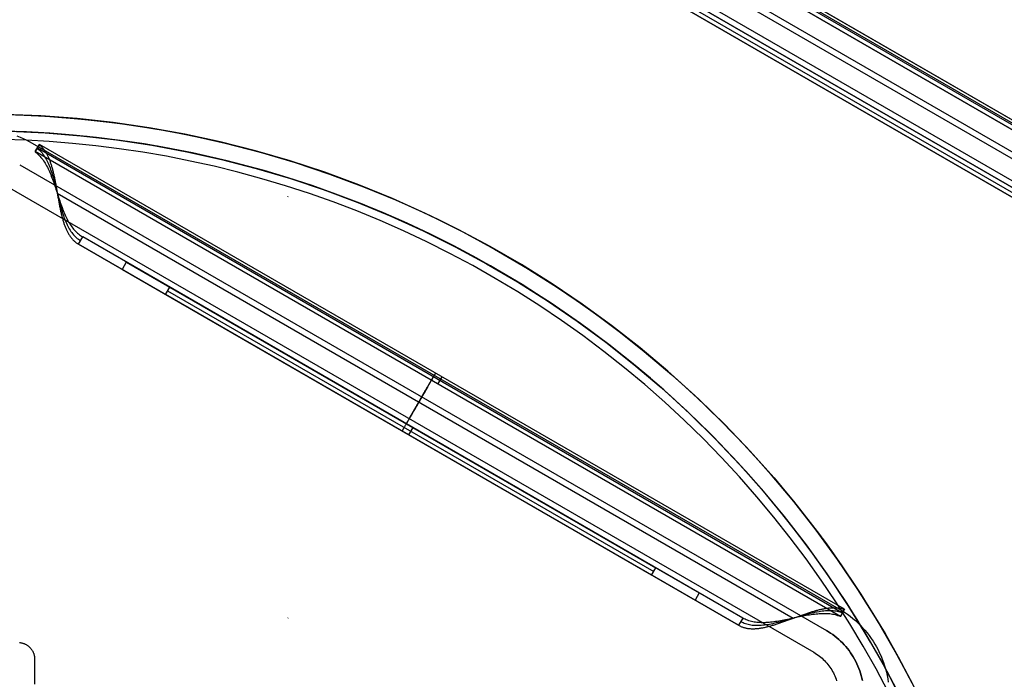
# Model space of a CAD drawing. Header units: millimetres. Extents: x -356 to 356, y -410 to 410.
# Tile 99 of 126: x 2 to 61, y 29 to 68. Entities that reach past the tile are written whole.
import ezdxf

# ---------------------------------------------------------------- set-up
doc = ezdxf.new("R2010")
doc.units = ezdxf.units.MM
doc.header["$MEASUREMENT"] = 0
doc.layers.add('1', color=7, linetype='Continuous')

msp = doc.modelspace()

# ---------------------------------------------------------------- linework, layer by layer
at = {"layer": '1', "color": 252}
for points in [[(3.088, 95.759), (81.538, 50.466)], [(3.095, 95.35), (81.904, 49.85)], [(81.904, 49.85), (3.095, 95.35)], [(3.22, 95.566), (82.029, 50.066)], [(82.154, 50.283), (3.345, 95.783)], [(82.154, 50.283), (3.345, 95.783)], [(4.644, 95.033), (80.855, 51.033)], [(2.338, 94.46), (80.788, 49.167)], [(2.338, 94.46), (80.788, 49.167)], [(4.394, 94.6), (80.605, 50.6)], [(1.588, 93.161), (80.038, 47.868)], [(3.644, 93.301), (79.855, 49.301)], [(3.644, 93.301), (79.855, 49.301)], [(2.769, 91.785), (78.98, 47.785)], [(2.894, 92.002), (79.105, 48.002)], [(79.105, 48.002), (2.894, 92.002)], [(2.894, 92.002), (79.105, 48.002)], [(78.855, 47.569), (2.644, 91.569)], [(78.855, 47.569), (2.644, 91.569)], [(2.644, 91.569), (78.855, 47.569)], [(1.387, 62.485), (2.786, 62.438), (4.196, 62.359), (5.616, 62.247), (7.045, 62.102), (8.481, 61.922), (9.924, 61.707), (11.373, 61.457), (12.826, 61.17), (14.282, 60.846), (15.739, 60.486), (17.197, 60.087), (18.655, 59.651), (20.109, 59.177), (21.56, 58.663), (23.006, 58.112), (24.445, 57.521), (25.875, 56.892), (27.296, 56.224), (28.706, 55.518), (30.103, 54.773), (31.485, 53.99), (32.852, 53.17), (34.201, 52.312), (35.531, 51.418), (36.841, 50.488), (38.129, 49.522), (39.394, 48.522), (40.634, 47.488), (41.848, 46.422), (43.035, 45.323), (44.194, 44.194), (45.323, 43.035), (46.422, 41.848), (47.488, 40.634), (48.522, 39.394), (49.522, 38.129), (50.488, 36.841), (51.418, 35.531), (52.312, 34.201), (53.17, 32.852), (53.99, 31.485), (54.773, 30.103), (55.518, 28.706)], [(55.622, 28.503), (54.601, 30.413), (53.515, 32.286), (52.364, 34.121), (51.151, 35.914), (49.876, 37.665), (48.541, 39.37), (47.148, 41.028), (45.699, 42.637), (44.194, 44.194), (42.637, 45.699), (41.028, 47.148), (39.37, 48.541), (37.665, 49.876), (35.914, 51.151), (34.121, 52.364), (32.286, 53.515), (30.413, 54.601), (28.503, 55.622), (26.559, 56.576), (24.583, 57.462), (22.578, 58.28), (20.545, 59.027), (18.488, 59.703), (16.408, 60.308), (14.309, 60.84), (12.193, 61.299), (10.062, 61.685), (7.919, 61.996), (5.767, 62.233), (3.607, 62.396), (1.444, 62.483)], [(1.736, 62.476), (3.901, 62.378), (6.061, 62.205), (8.214, 61.958), (10.357, 61.636), (12.487, 61.24), (14.603, 60.77), (16.701, 60.227), (18.779, 59.612), (20.834, 58.925), (22.864, 58.168), (24.867, 57.34), (26.84, 56.443), (28.781, 55.479), (30.687, 54.448), (32.556, 53.351), (34.386, 52.191), (36.174, 50.967), (37.92, 49.682), (39.619, 48.338), (41.271, 46.935), (42.874, 45.477), (44.424, 43.963), (45.922, 42.396), (47.364, 40.779), (48.749, 39.112), (50.076, 37.399), (51.342, 35.64), (52.547, 33.839), (53.688, 31.997), (54.765, 30.117), (55.777, 28.2)], [(54.629, 28.247), (53.897, 29.621), (53.126, 30.981), (52.319, 32.326), (51.475, 33.653), (50.595, 34.962), (49.68, 36.251), (48.73, 37.519), (47.746, 38.763), (46.728, 39.984), (45.679, 41.179), (44.598, 42.347), (43.487, 43.487), (42.347, 44.598), (41.179, 45.679), (39.984, 46.728), (38.763, 47.746), (37.519, 48.73), (36.251, 49.68), (34.962, 50.595), (33.653, 51.475), (32.326, 52.319), (30.981, 53.126), (29.621, 53.897), (28.247, 54.629), (26.86, 55.325), (25.461, 55.982), (24.054, 56.601), (22.638, 57.182), (21.215, 57.725), (19.788, 58.23), (18.356, 58.697), (16.922, 59.126), (15.487, 59.518), (14.053, 59.873), (12.62, 60.191), (11.191, 60.473), (9.765, 60.72), (8.345, 60.931), (6.932, 61.108), (5.526, 61.251), (4.129, 61.361), (2.742, 61.439), (1.365, 61.485)], [(1.736, 61.475), (3.866, 61.378), (5.99, 61.208), (8.108, 60.963), (10.216, 60.646), (12.312, 60.255), (14.393, 59.792), (16.456, 59.257), (18.5, 58.651), (20.522, 57.975), (22.519, 57.229), (24.488, 56.414), (26.429, 55.532), (28.338, 54.582), (30.212, 53.567), (32.051, 52.488), (33.851, 51.346), (35.61, 50.142), (37.326, 48.878), (38.998, 47.555), (40.622, 46.174), (42.198, 44.739), (43.723, 43.249), (45.196, 41.708), (46.614, 40.117), (47.977, 38.477), (49.281, 36.791), (50.527, 35.061), (51.712, 33.289), (52.834, 31.477), (53.893, 29.627), (54.888, 27.741)], [(54.941, 27.636), (53.954, 29.516), (52.903, 31.361), (51.789, 33.168), (50.614, 34.936), (49.377, 36.662), (48.083, 38.345), (46.73, 39.981), (45.323, 41.571), (43.861, 43.11), (42.347, 44.598), (40.782, 46.033), (39.169, 47.414), (37.509, 48.737), (35.804, 50.003), (34.057, 51.209), (32.269, 52.354), (30.443, 53.437), (28.58, 54.456), (26.684, 55.41), (24.755, 56.298), (22.797, 57.119), (20.812, 57.871), (18.803, 58.555), (16.77, 59.169), (14.718, 59.713), (12.648, 60.185), (10.563, 60.586), (8.466, 60.915), (6.358, 61.17), (4.243, 61.353), (2.123, 61.463)], [(2.171, 61.202), (2.36, 61.128), (2.547, 61.048), (2.73, 60.962), (2.91, 60.87), (3.088, 60.772)], [(54.185, 28.017), (53.458, 29.38), (52.694, 30.729), (51.894, 32.063), (51.057, 33.38), (50.184, 34.678), (49.276, 35.957), (48.334, 37.214), (47.358, 38.448), (46.349, 39.659), (45.308, 40.844), (44.236, 42.003), (43.134, 43.134), (42.003, 44.236), (40.844, 45.308), (39.659, 46.349), (38.448, 47.358), (37.214, 48.334), (35.957, 49.276), (34.678, 50.184), (33.38, 51.057), (32.063, 51.894), (30.729, 52.694), (29.38, 53.458), (28.017, 54.185), (26.641, 54.875), (25.254, 55.527), (23.858, 56.141), (22.454, 56.717), (21.043, 57.256), (19.627, 57.756), (18.207, 58.22), (16.785, 58.645), (15.362, 59.034), (13.939, 59.386), (12.518, 59.702), (11.1, 59.982), (9.686, 60.226), (8.277, 60.436), (6.875, 60.611), (5.481, 60.753), (4.095, 60.862), (2.719, 60.939), (1.354, 60.985)], [(54.185, 28.017), (53.458, 29.38), (52.694, 30.729), (51.894, 32.063), (51.057, 33.38), (50.184, 34.678), (49.276, 35.957), (48.334, 37.214), (47.358, 38.448), (46.349, 39.659), (45.308, 40.844), (44.236, 42.003), (43.134, 43.134), (42.003, 44.236), (40.844, 45.308), (39.659, 46.349), (38.448, 47.358), (37.214, 48.334), (35.957, 49.276), (34.678, 50.184), (33.38, 51.057), (32.063, 51.894), (30.729, 52.694), (29.38, 53.458), (28.017, 54.185), (26.641, 54.875), (25.254, 55.527), (23.858, 56.141), (22.454, 56.717), (21.043, 57.256), (19.627, 57.756), (18.207, 58.22), (16.785, 58.645), (15.362, 59.034), (13.939, 59.386), (12.518, 59.702), (11.1, 59.982), (9.686, 60.226), (8.277, 60.436), (6.875, 60.611), (5.481, 60.753), (4.095, 60.862), (2.719, 60.939), (1.354, 60.985)], [(3.088, 60.772), (51.238, 32.972)], [(3.517, 60.696), (3.267, 60.263)], [(3.267, 60.263), (3.517, 60.696)], [(51.582, 32.946), (3.517, 60.696)], [(51.582, 32.946), (3.517, 60.696)], [(51.582, 32.946), (3.517, 60.696)], [(51.332, 32.513), (3.267, 60.263)], [(51.332, 32.513), (3.267, 60.263)], [(51.332, 32.513), (3.267, 60.263)], [(3.392, 60.479), (51.457, 32.729)], [(2.338, 59.472), (50.488, 31.673)], [(2.338, 59.472), (50.488, 31.673)], [(1.588, 58.173), (49.738, 30.374)], [(4.583, 57.772), (48.517, 32.406)], [(4.583, 57.772), (48.517, 32.406)], [(5.848, 54.732), (6.098, 55.165)], [(45.252, 31.982), (5.848, 54.732)], [(5.848, 54.732), (45.252, 31.982)], [(45.502, 32.415), (6.098, 55.165)], [(8.696, 53.665), (8.446, 53.232)], [(8.696, 53.665), (42.904, 33.915)], [(8.446, 53.232), (42.654, 33.482)], [(11.044, 51.732), (11.294, 52.165)], [(40.056, 34.982), (11.044, 51.732)], [(11.169, 51.948), (40.181, 35.198)], [(11.294, 52.165), (40.306, 35.415)], [(27.3, 46.388), (27.55, 46.821)], [(25.8, 43.79), (25.55, 43.357)], [(40.056, 34.982), (40.306, 35.415)], [(42.904, 33.915), (42.654, 33.482)], [(51.238, 32.972), (51.411, 32.868), (51.582, 32.758), (51.748, 32.642), (51.91, 32.521), (52.068, 32.394), (52.222, 32.262), (52.371, 32.125), (52.516, 31.983), (52.656, 31.836), (52.79, 31.684), (52.92, 31.528), (53.044, 31.368), (53.162, 31.204), (53.275, 31.035), (53.382, 30.863), (53.484, 30.688), (53.579, 30.509), (53.668, 30.327), (53.751, 30.142), (53.828, 29.954), (53.899, 29.764), (53.962, 29.572), (54.02, 29.378), (54.071, 29.182), (54.115, 28.984), (54.152, 28.785), (54.183, 28.584)], [(51.582, 32.946), (51.332, 32.513)], [(51.332, 32.513), (51.582, 32.946)], [(45.502, 32.415), (45.252, 31.982)], [(50.488, 31.673), (50.618, 31.595), (50.746, 31.512), (50.87, 31.425), (50.992, 31.334), (51.111, 31.239), (51.226, 31.14), (51.338, 31.038), (51.446, 30.931), (51.551, 30.821), (51.652, 30.707), (51.749, 30.59), (51.842, 30.47), (51.931, 30.347), (52.016, 30.22), (52.096, 30.091), (52.172, 29.96), (52.244, 29.826), (52.311, 29.689), (52.373, 29.551), (52.431, 29.41), (52.483, 29.267), (52.531, 29.123), (52.574, 28.977), (52.612, 28.83), (52.646, 28.682)], [(50.488, 31.673), (50.618, 31.595), (50.746, 31.512), (50.87, 31.425), (50.992, 31.334), (51.111, 31.239), (51.226, 31.14), (51.338, 31.038), (51.446, 30.931), (51.551, 30.821), (51.652, 30.707), (51.749, 30.59), (51.842, 30.47), (51.931, 30.347), (52.016, 30.22), (52.096, 30.091), (52.172, 29.96), (52.244, 29.826), (52.311, 29.689), (52.373, 29.551), (52.431, 29.41), (52.483, 29.267), (52.531, 29.123), (52.574, 28.977), (52.612, 28.83), (52.646, 28.682)], [(2.332, 30.954), (2.366, 30.95), (2.399, 30.945), (2.433, 30.939), (2.466, 30.931), (2.499, 30.923), (2.532, 30.913), (2.564, 30.902), (2.596, 30.89), (2.628, 30.877), (2.659, 30.863), (2.69, 30.848), (2.72, 30.831), (2.749, 30.814), (2.778, 30.796), (2.806, 30.777), (2.834, 30.756), (2.861, 30.735), (2.887, 30.713), (2.912, 30.691), (2.937, 30.667), (2.96, 30.642), (2.983, 30.617), (3.005, 30.591), (3.026, 30.564), (3.046, 30.536), (3.066, 30.508), (3.084, 30.479), (3.101, 30.45), (3.117, 30.42), (3.133, 30.389), (3.147, 30.358), (3.16, 30.327), (3.172, 30.295), (3.183, 30.262), (3.192, 30.229), (3.201, 30.196), (3.209, 30.163), (3.215, 30.13), (3.22, 30.096), (3.224, 30.062), (3.227, 30.028), (3.229, 29.994), (3.23, 29.96)], [(49.738, 30.374), (49.825, 30.322), (49.91, 30.267), (49.993, 30.209), (50.074, 30.148), (50.153, 30.085), (50.23, 30.019), (50.305, 29.95), (50.377, 29.879), (50.447, 29.806), (50.514, 29.73), (50.579, 29.652), (50.641, 29.572), (50.7, 29.49), (50.756, 29.406), (50.81, 29.32), (50.861, 29.232), (50.908, 29.142), (50.953, 29.051), (50.994, 28.959), (51.033, 28.865), (51.068, 28.77), (51.1, 28.674)], [(3.23, 29.96), (3.23, 28.46)]]:
    msp.add_lwpolyline(points, dxfattribs=at)
at = {"layer": '1', "color": 252, "extrusion": (0.866025, -0.5, 0)}
for points in [[(54.173, -530), (54.173, -529.948), (54.17, -529.897), (54.165, -529.845), (54.159, -529.794), (54.151, -529.742), (54.141, -529.692), (54.13, -529.641), (54.117, -529.591), (54.102, -529.541), (54.085, -529.492), (54.067, -529.444), (54.047, -529.396), (54.025, -529.349), (54.002, -529.303), (53.977, -529.257), (53.95, -529.213), (53.922, -529.169), (53.893, -529.127), (53.862, -529.085), (53.83, -529.045), (53.796, -529.005), (53.761, -528.967), (53.725, -528.93), (53.687, -528.895), (53.649, -528.86), (53.609, -528.827), (53.568, -528.796), (53.526, -528.766), (53.482, -528.737), (53.438, -528.71), (53.393, -528.684), (53.348, -528.66), (53.301, -528.638), (53.253, -528.617), (53.205, -528.597), (53.157, -528.58), (53.107, -528.564), (53.058, -528.55), (53.007, -528.538), (52.957, -528.527), (52.906, -528.518), (52.854, -528.511), (52.803, -528.506), (52.751, -528.502), (52.699, -528.5), (52.648, -528.5), (52.596, -528.502), (52.544, -528.506), (52.493, -528.511), (52.441, -528.518), (52.39, -528.527), (52.34, -528.538), (52.289, -528.55), (52.24, -528.564), (52.19, -528.58), (52.142, -528.597), (52.093, -528.617), (52.046, -528.638), (51.999, -528.66), (51.954, -528.684), (51.909, -528.71), (51.864, -528.737), (51.821, -528.766), (51.779, -528.796), (51.738, -528.827), (51.698, -528.86), (51.66, -528.895), (51.622, -528.93), (51.586, -528.967), (51.551, -529.005), (51.517, -529.045), (51.485, -529.085), (51.454, -529.127), (51.424, -529.169), (51.397, -529.213), (51.37, -529.257), (51.345, -529.303), (51.322, -529.349), (51.3, -529.396), (51.28, -529.444), (51.262, -529.492), (51.245, -529.541), (51.23, -529.591), (51.217, -529.641), (51.206, -529.692), (51.196, -529.742), (51.188, -529.794), (51.182, -529.845), (51.177, -529.897), (51.174, -529.948), (51.173, -530)], [(51.173, -530), (51.174, -530.052), (51.177, -530.103), (51.182, -530.155), (51.188, -530.206), (51.196, -530.258), (51.206, -530.308), (51.217, -530.359), (51.23, -530.409), (51.245, -530.459), (51.262, -530.508), (51.28, -530.556), (51.3, -530.604), (51.322, -530.651), (51.345, -530.697), (51.37, -530.743), (51.397, -530.787), (51.424, -530.831), (51.454, -530.873), (51.485, -530.915), (51.517, -530.955), (51.551, -530.995), (51.586, -531.033), (51.622, -531.07), (51.66, -531.105), (51.698, -531.14), (51.738, -531.173), (51.779, -531.204), (51.821, -531.234), (51.864, -531.263), (51.909, -531.29), (51.954, -531.316), (51.999, -531.34), (52.046, -531.362), (52.093, -531.383), (52.142, -531.403), (52.19, -531.42), (52.24, -531.436), (52.289, -531.45), (52.34, -531.462), (52.39, -531.473), (52.441, -531.482), (52.493, -531.489), (52.544, -531.494), (52.596, -531.498), (52.648, -531.5), (52.699, -531.5), (52.751, -531.498), (52.803, -531.494), (52.854, -531.489), (52.906, -531.482), (52.957, -531.473), (53.007, -531.462), (53.058, -531.45), (53.107, -531.436), (53.157, -531.42), (53.205, -531.403), (53.253, -531.383), (53.301, -531.362), (53.348, -531.34), (53.393, -531.316), (53.438, -531.29), (53.482, -531.263), (53.526, -531.234), (53.568, -531.204), (53.609, -531.173), (53.649, -531.14), (53.687, -531.105), (53.725, -531.07), (53.761, -531.033), (53.796, -530.995), (53.83, -530.955), (53.862, -530.915), (53.893, -530.873), (53.922, -530.831), (53.95, -530.787), (53.977, -530.743), (54.002, -530.697), (54.025, -530.651), (54.047, -530.604), (54.067, -530.556), (54.085, -530.508), (54.102, -530.459), (54.117, -530.409), (54.13, -530.359), (54.141, -530.308), (54.151, -530.258), (54.159, -530.206), (54.165, -530.155), (54.17, -530.103), (54.173, -530.052), (54.173, -530)], [(51.173, -530), (51.174, -529.948), (51.177, -529.897), (51.182, -529.845), (51.188, -529.794), (51.196, -529.742), (51.206, -529.692), (51.217, -529.641), (51.23, -529.591), (51.245, -529.541), (51.262, -529.492), (51.28, -529.444), (51.3, -529.396), (51.322, -529.349), (51.345, -529.303), (51.37, -529.257), (51.397, -529.213), (51.424, -529.169), (51.454, -529.127), (51.485, -529.085), (51.517, -529.045), (51.551, -529.005), (51.586, -528.967), (51.622, -528.93), (51.66, -528.895), (51.698, -528.86), (51.738, -528.827), (51.779, -528.796), (51.821, -528.766), (51.864, -528.737), (51.909, -528.71), (51.954, -528.684), (51.999, -528.66), (52.046, -528.638), (52.093, -528.617), (52.142, -528.597), (52.19, -528.58), (52.24, -528.564), (52.289, -528.55), (52.34, -528.538), (52.39, -528.527), (52.441, -528.518), (52.493, -528.511), (52.544, -528.506), (52.596, -528.502), (52.648, -528.5), (52.699, -528.5), (52.751, -528.502), (52.803, -528.506), (52.854, -528.511), (52.906, -528.518), (52.957, -528.527), (53.007, -528.538), (53.058, -528.55), (53.107, -528.564), (53.157, -528.58), (53.205, -528.597), (53.253, -528.617), (53.301, -528.638), (53.348, -528.66), (53.393, -528.684), (53.438, -528.71), (53.482, -528.737), (53.526, -528.766), (53.568, -528.796), (53.609, -528.827), (53.649, -528.86), (53.687, -528.895), (53.725, -528.93), (53.761, -528.967), (53.796, -529.005), (53.83, -529.045), (53.862, -529.085), (53.893, -529.127), (53.922, -529.169), (53.95, -529.213), (53.977, -529.257), (54.002, -529.303), (54.025, -529.349), (54.047, -529.396), (54.067, -529.444), (54.085, -529.492), (54.102, -529.541), (54.117, -529.591), (54.13, -529.641), (54.141, -529.692), (54.151, -529.742), (54.159, -529.794), (54.165, -529.845), (54.17, -529.897), (54.173, -529.948), (54.173, -530)], [(54.304, -529.5), (54.312, -529.569), (54.318, -529.638), (54.322, -529.707), (54.323, -529.777)], [(53.823, -529.777), (53.822, -529.725), (53.819, -529.673), (53.815, -529.621), (53.809, -529.569)], [(54.173, -530), (54.173, -529.948), (54.17, -529.896), (54.165, -529.844), (54.159, -529.792), (54.151, -529.741), (54.141, -529.69), (54.129, -529.639), (54.116, -529.589), (54.101, -529.539), (54.084, -529.49), (54.065, -529.441), (54.045, -529.393), (54.023, -529.346), (54, -529.299), (53.975, -529.254), (53.948, -529.209), (53.92, -529.165), (53.89, -529.123), (53.859, -529.081), (53.826, -529.04), (53.792, -529.001), (53.757, -528.963), (53.72, -528.926), (53.682, -528.89), (53.643, -528.856), (53.603, -528.823), (53.561, -528.791), (53.519, -528.761), (53.475, -528.732), (53.431, -528.705), (53.386, -528.68), (53.339, -528.656), (53.292, -528.634), (53.244, -528.613), (53.196, -528.594), (53.147, -528.577), (53.097, -528.561), (53.047, -528.547), (52.996, -528.535), (52.945, -528.525), (52.894, -528.516), (52.842, -528.51), (52.791, -528.505), (52.739, -528.501), (52.686, -528.5), (52.634, -528.501), (52.582, -528.503), (52.531, -528.507), (52.479, -528.513), (52.427, -528.52), (52.376, -528.53), (52.325, -528.541), (52.275, -528.554), (52.225, -528.569), (52.175, -528.585), (52.127, -528.603), (52.078, -528.623), (52.031, -528.645), (51.984, -528.668), (51.939, -528.692), (51.894, -528.719), (51.85, -528.747), (51.807, -528.776), (51.765, -528.807), (51.724, -528.839), (51.684, -528.873), (51.646, -528.908), (51.608, -528.944), (51.572, -528.982), (51.538, -529.02), (51.504, -529.06), (51.472, -529.102), (51.442, -529.144), (51.413, -529.187), (51.385, -529.231), (51.36, -529.276), (51.335, -529.322), (51.312, -529.369), (51.291, -529.417), (51.272, -529.465), (51.254, -529.514), (51.238, -529.564), (51.224, -529.614), (51.212, -529.664), (51.201, -529.715), (51.192, -529.767), (51.185, -529.818), (51.179, -529.87), (51.176, -529.922), (51.174, -529.974), (51.174, -530.026), (51.176, -530.078), (51.179, -530.13), (51.185, -530.182), (51.192, -530.233), (51.201, -530.285), (51.212, -530.336), (51.224, -530.386), (51.238, -530.436), (51.254, -530.486), (51.272, -530.535), (51.291, -530.583), (51.312, -530.631), (51.335, -530.678), (51.36, -530.724), (51.385, -530.769), (51.413, -530.813), (51.442, -530.856), (51.472, -530.898), (51.504, -530.94), (51.538, -530.98), (51.572, -531.018), (51.608, -531.056), (51.646, -531.092), (51.684, -531.127), (51.724, -531.161), (51.765, -531.193), (51.807, -531.224), (51.85, -531.253), (51.894, -531.281), (51.939, -531.308), (51.984, -531.332), (52.031, -531.355), (52.078, -531.377), (52.127, -531.397), (52.175, -531.415), (52.225, -531.431), (52.275, -531.446), (52.325, -531.459), (52.376, -531.47), (52.427, -531.48), (52.479, -531.487), (52.531, -531.493), (52.582, -531.497), (52.634, -531.499), (52.686, -531.5), (52.739, -531.499), (52.791, -531.495), (52.842, -531.49), (52.894, -531.484), (52.945, -531.475), (52.996, -531.465), (53.047, -531.453), (53.097, -531.439), (53.147, -531.423), (53.196, -531.406), (53.244, -531.387), (53.292, -531.366), (53.339, -531.344), (53.386, -531.32), (53.431, -531.295), (53.475, -531.268), (53.519, -531.239), (53.561, -531.209), (53.603, -531.177), (53.643, -531.144), (53.682, -531.11), (53.72, -531.074), (53.757, -531.037), (53.792, -530.999), (53.826, -530.96), (53.859, -530.919), (53.89, -530.877), (53.92, -530.835), (53.948, -530.791), (53.975, -530.746), (54, -530.701), (54.023, -530.654), (54.045, -530.607), (54.065, -530.559), (54.084, -530.51), (54.101, -530.461), (54.116, -530.411), (54.129, -530.361), (54.141, -530.31), (54.151, -530.259), (54.159, -530.208), (54.165, -530.156), (54.17, -530.104), (54.173, -530.052), (54.173, -530)], [(54.323, -529.777), (54.322, -529.708), (54.318, -529.639), (54.312, -529.57), (54.304, -529.501), (54.293, -529.433), (54.28, -529.365), (54.265, -529.298), (54.247, -529.231), (54.227, -529.165), (54.205, -529.1), (54.18, -529.035), (54.154, -528.972), (54.125, -528.909), (54.094, -528.847), (54.061, -528.787), (54.026, -528.727), (53.988, -528.669), (53.949, -528.612), (53.908, -528.557), (53.865, -528.503), (53.82, -528.45), (53.773, -528.4), (53.725, -528.35), (53.675, -528.303), (53.623, -528.257), (53.57, -528.213), (53.515, -528.171), (53.459, -528.131), (53.402, -528.092), (53.343, -528.056), (53.283, -528.022), (53.222, -527.99), (53.16, -527.96), (53.096, -527.932), (53.032, -527.907), (52.967, -527.883), (52.901, -527.862), (52.835, -527.843), (52.768, -527.827), (52.7, -527.813), (52.632, -527.801), (52.564, -527.791), (52.495, -527.784), (52.427, -527.779), (52.358, -527.777), (52.288, -527.777), (52.219, -527.779), (52.151, -527.784), (52.082, -527.791), (52.014, -527.801), (51.946, -527.813), (51.878, -527.827), (51.811, -527.843), (51.744, -527.862), (51.679, -527.883), (51.614, -527.907), (51.55, -527.932), (51.486, -527.96), (51.424, -527.99), (51.363, -528.022), (51.303, -528.056), (51.244, -528.092), (51.187, -528.131), (51.131, -528.171), (51.076, -528.213), (51.023, -528.257), (50.971, -528.303), (50.921, -528.35), (50.873, -528.4), (50.826, -528.45), (50.781, -528.503), (50.738, -528.557), (50.697, -528.612), (50.658, -528.669), (50.62, -528.727), (50.585, -528.787), (50.552, -528.847), (50.521, -528.909), (50.492, -528.972), (50.465, -529.035), (50.441, -529.1), (50.419, -529.165), (50.399, -529.231), (50.381, -529.298), (50.366, -529.365), (50.353, -529.433), (50.342, -529.501), (50.334, -529.57), (50.328, -529.639), (50.324, -529.708), (50.323, -529.777)], [(53.823, -529.777), (53.822, -529.725), (53.819, -529.673), (53.815, -529.622), (53.809, -529.57), (53.801, -529.519), (53.791, -529.468), (53.779, -529.418), (53.766, -529.368), (53.751, -529.318), (53.734, -529.269), (53.716, -529.221), (53.696, -529.173), (53.674, -529.126), (53.651, -529.08), (53.626, -529.034), (53.6, -528.99), (53.572, -528.946), (53.543, -528.903), (53.512, -528.862), (53.479, -528.821), (53.446, -528.782), (53.411, -528.744), (53.374, -528.707), (53.337, -528.671), (53.298, -528.637), (53.258, -528.604), (53.217, -528.572), (53.175, -528.542), (53.132, -528.513), (53.088, -528.486), (53.043, -528.461), (52.997, -528.437), (52.95, -528.414), (52.903, -528.393), (52.855, -528.374), (52.806, -528.357), (52.757, -528.341), (52.707, -528.327), (52.657, -528.314), (52.606, -528.304), (52.555, -528.295), (52.504, -528.288), (52.452, -528.282), (52.401, -528.279), (52.349, -528.277), (52.297, -528.277), (52.245, -528.279), (52.194, -528.282), (52.142, -528.288), (52.091, -528.295), (52.04, -528.304), (51.989, -528.314), (51.939, -528.327), (51.889, -528.341), (51.84, -528.357), (51.791, -528.374), (51.743, -528.393), (51.696, -528.414), (51.649, -528.437), (51.603, -528.461), (51.558, -528.486), (51.514, -528.513), (51.471, -528.542), (51.429, -528.572), (51.388, -528.604), (51.348, -528.637), (51.309, -528.671), (51.272, -528.707), (51.235, -528.744), (51.2, -528.782), (51.167, -528.821), (51.134, -528.862), (51.103, -528.903), (51.074, -528.946), (51.046, -528.99), (51.02, -529.034), (50.995, -529.08), (50.972, -529.126), (50.95, -529.173), (50.93, -529.221), (50.911, -529.269), (50.895, -529.318), (50.88, -529.368), (50.867, -529.418), (50.855, -529.468), (50.845, -529.519), (50.837, -529.57), (50.831, -529.622), (50.827, -529.673), (50.824, -529.725), (50.823, -529.777)], [(54.173, -530), (54.173, -529.948), (54.17, -529.897), (54.165, -529.845), (54.159, -529.794), (54.151, -529.742), (54.141, -529.692), (54.13, -529.641), (54.117, -529.591), (54.102, -529.541), (54.085, -529.492), (54.067, -529.444), (54.047, -529.396), (54.025, -529.349), (54.002, -529.303), (53.977, -529.257), (53.95, -529.213), (53.922, -529.169), (53.893, -529.127), (53.862, -529.085), (53.83, -529.045), (53.796, -529.005), (53.761, -528.967), (53.725, -528.93), (53.687, -528.895), (53.649, -528.86), (53.609, -528.827), (53.568, -528.796), (53.526, -528.766), (53.482, -528.737), (53.438, -528.71), (53.393, -528.684), (53.348, -528.66), (53.301, -528.638), (53.253, -528.617), (53.205, -528.597), (53.157, -528.58), (53.107, -528.564), (53.058, -528.55), (53.007, -528.538), (52.957, -528.527), (52.906, -528.518), (52.854, -528.511), (52.803, -528.506), (52.751, -528.502), (52.699, -528.5), (52.648, -528.5), (52.596, -528.502), (52.544, -528.506), (52.493, -528.511), (52.441, -528.518), (52.39, -528.527), (52.34, -528.538), (52.289, -528.55), (52.24, -528.564), (52.19, -528.58), (52.142, -528.597), (52.093, -528.617), (52.046, -528.638), (51.999, -528.66), (51.954, -528.684), (51.909, -528.71), (51.864, -528.737), (51.821, -528.766), (51.779, -528.796), (51.738, -528.827), (51.698, -528.86), (51.66, -528.895), (51.622, -528.93), (51.586, -528.967), (51.551, -529.005), (51.517, -529.045), (51.485, -529.085), (51.454, -529.127), (51.424, -529.169), (51.397, -529.213), (51.37, -529.257), (51.345, -529.303), (51.322, -529.349), (51.3, -529.396), (51.28, -529.444), (51.262, -529.492), (51.245, -529.541), (51.23, -529.591), (51.217, -529.641), (51.206, -529.692), (51.196, -529.742), (51.188, -529.794), (51.182, -529.845), (51.177, -529.897), (51.174, -529.948), (51.173, -530)], [(51.173, -530), (51.174, -530.052), (51.177, -530.103), (51.182, -530.155), (51.188, -530.206), (51.196, -530.258), (51.206, -530.308), (51.217, -530.359), (51.23, -530.409), (51.245, -530.459), (51.262, -530.508), (51.28, -530.556), (51.3, -530.604), (51.322, -530.651), (51.345, -530.697), (51.37, -530.743), (51.397, -530.787), (51.424, -530.831), (51.454, -530.873), (51.485, -530.915), (51.517, -530.955), (51.551, -530.995), (51.586, -531.033), (51.622, -531.07), (51.66, -531.105), (51.698, -531.14), (51.738, -531.173), (51.779, -531.204), (51.821, -531.234), (51.864, -531.263), (51.909, -531.29), (51.954, -531.316), (51.999, -531.34), (52.046, -531.362), (52.093, -531.383), (52.142, -531.403), (52.19, -531.42), (52.24, -531.436), (52.289, -531.45), (52.34, -531.462), (52.39, -531.473), (52.441, -531.482), (52.493, -531.489), (52.544, -531.494), (52.596, -531.498), (52.648, -531.5), (52.699, -531.5), (52.751, -531.498), (52.803, -531.494), (52.854, -531.489), (52.906, -531.482), (52.957, -531.473), (53.007, -531.462), (53.058, -531.45), (53.107, -531.436), (53.157, -531.42), (53.205, -531.403), (53.253, -531.383), (53.301, -531.362), (53.348, -531.34), (53.393, -531.316), (53.438, -531.29), (53.482, -531.263), (53.526, -531.234), (53.568, -531.204), (53.609, -531.173), (53.649, -531.14), (53.687, -531.105), (53.725, -531.07), (53.761, -531.033), (53.796, -530.995), (53.83, -530.955), (53.862, -530.915), (53.893, -530.873), (53.922, -530.831), (53.95, -530.787), (53.977, -530.743), (54.002, -530.697), (54.025, -530.651), (54.047, -530.604), (54.067, -530.556), (54.085, -530.508), (54.102, -530.459), (54.117, -530.409), (54.13, -530.359), (54.141, -530.308), (54.151, -530.258), (54.159, -530.206), (54.165, -530.155), (54.17, -530.103), (54.173, -530.052), (54.173, -530)], [(54.304, -529.5), (54.312, -529.569), (54.318, -529.638), (54.322, -529.707), (54.323, -529.777)], [(53.823, -529.777), (53.822, -529.725), (53.819, -529.673), (53.815, -529.621), (53.809, -529.569)]]:
    msp.add_lwpolyline(points, dxfattribs=at)
at = {"layer": '1', "color": 252, "extrusion": (-0.069073, -0.119638, 0.990412)}
for points in [[(-27.302, -19.865), (-27.302, -19.365)], [(28.198, -19.365), (28.198, -19.865)]]:
    msp.add_lwpolyline(points, dxfattribs=at)
at = {"layer": '1', "color": 252, "extrusion": (1, 0, 0)}
for points in [[(60.696, -529.777), (60.696, -603.277)], [(60.263, -603.277), (60.263, -529.777)], [(60.473, -603.277), (60.473, -529.534)], [(46.821, -603.277), (46.821, -529.777)], [(46.388, -603.277), (46.388, -529.777)], [(43.79, -535.777), (43.79, -529.777)], [(43.357, -535.777), (43.357, -529.777)], [(32.946, -529.777), (32.946, -603.277)], [(32.513, -603.277), (32.513, -529.777)], [(32.723, -603.277), (32.723, -529.534)]]:
    msp.add_lwpolyline(points, dxfattribs=at)
at = {"layer": '1', "color": 252, "extrusion": (0.900237, -0.36474, -0.23778)}
for points in [[(57.233, -518.133), (56.801, -518.386)], [(49.735, -505.357), (49.304, -505.61)]]:
    msp.add_lwpolyline(points, dxfattribs=at)
at = {"layer": '1', "color": 252, "extrusion": (0.949104, -0.181035, -0.257735)}
for points in [[(59.17, -512.177), (58.873, -512.579)], [(41.739, -499.277), (41.442, -499.678)]]:
    msp.add_lwpolyline(points, dxfattribs=at)
at = {"layer": '1', "color": 252, "extrusion": (0.988585, -0.03977, -0.145318)}
for points in [[(58.68, -521.963), (58.546, -522.445)], [(34.627, -515.305), (34.494, -515.786)]]:
    msp.add_lwpolyline(points, dxfattribs=at)
at = {"layer": '1', "color": 252, "extrusion": (0.999401, -0.002077, 0.034557)}
for points in [[(57.603, -527.621), (57.633, -528.121)], [(32.444, -529.135), (32.474, -529.634)]]:
    msp.add_lwpolyline(points, dxfattribs=at)
at = {"layer": '1', "color": 252, "extrusion": (0.976596, -0.082044, 0.198817)}
for points in [[(56.859, -517.438), (57.053, -517.898)], [(35.891, -526.298), (36.085, -526.758)]]:
    msp.add_lwpolyline(points, dxfattribs=at)
at = {"layer": '1', "color": 252, "extrusion": (0.930777, -0.248714, 0.267948)}
for points in [[(55.23, -506.532), (55.583, -506.886)], [(42.775, -518.953), (43.128, -519.307)]]:
    msp.add_lwpolyline(points, dxfattribs=at)
at = {"layer": '1', "color": 252, "extrusion": (0.183311, 0.317504, 0.93037)}
for points in [[(22.927, -240.907), (22.927, -241.407)], [(-23.823, -240.907), (-23.823, -241.407)]]:
    msp.add_lwpolyline(points, dxfattribs=at)
at = {"layer": '1', "color": 252, "extrusion": (0.231455, 0.935414, -0.267261)}
for points in [[(7.47, -495.931), (1.705, -502.157)], [(7.4, -495.866), (1.636, -502.093)], [(7.331, -495.802), (1.567, -502.029)]]:
    msp.add_lwpolyline(points, dxfattribs=at)
at = {"layer": '1', "color": 252, "extrusion": (0.231455, 0.935414, 0.267261)}
for points in [[(-30.619, -528.063), (-36.384, -521.836)], [(-36.245, -521.708), (-30.481, -527.934)], [(-30.55, -527.998), (-36.315, -521.772)]]:
    msp.add_lwpolyline(points, dxfattribs=at)
at = {"layer": '1', "color": 80}
msp.add_lwpolyline([(52.646, 28.682), (52.612, 28.83), (52.574, 28.977), (52.531, 29.123), (52.483, 29.267), (52.431, 29.41), (52.373, 29.551), (52.311, 29.689), (52.244, 29.826), (52.172, 29.96), (52.096, 30.091), (52.016, 30.22), (51.931, 30.347), (51.842, 30.47), (51.749, 30.59), (51.652, 30.707), (51.551, 30.821), (51.446, 30.931), (51.338, 31.038), (51.226, 31.14), (51.111, 31.239), (50.992, 31.334), (50.87, 31.425), (50.746, 31.512), (50.618, 31.595), (50.488, 31.673)], dxfattribs=at)
at = {"layer": '1', "color": 252, "extrusion": (0, 1, 0)}
for points in [[(0.02, -53.727), (-0.092, -53.725), (-0.205, -53.719), (-0.317, -53.709), (-0.429, -53.696), (-0.54, -53.678), (-0.65, -53.657), (-0.76, -53.632), (-0.869, -53.603), (-0.977, -53.57), (-1.083, -53.534), (-1.188, -53.494), (-1.292, -53.45), (-1.394, -53.403), (-1.495, -53.352), (-1.594, -53.298), (-1.69, -53.24), (-1.785, -53.179), (-1.878, -53.115), (-1.968, -53.048), (-2.056, -52.977), (-2.141, -52.904), (-2.224, -52.827), (-2.304, -52.748), (-2.381, -52.666), (-2.456, -52.582), (-2.527, -52.495), (-2.596, -52.405), (-2.661, -52.314), (-2.723, -52.22), (-2.781, -52.124), (-2.837, -52.025), (-2.889, -51.926), (-2.937, -51.824), (-2.982, -51.721), (-3.023, -51.616), (-3.061, -51.51), (-3.095, -51.402), (-3.125, -51.294), (-3.152, -51.184), (-3.174, -51.074), (-3.193, -50.963), (-3.208, -50.851), (-3.219, -50.739), (-3.226, -50.627), (-3.229, -50.514), (-3.229, -50.402), (-3.224, -50.289), (-3.216, -50.177), (-3.203, -50.065), (-3.187, -49.954), (-3.167, -49.843), (-3.143, -49.733), (-3.116, -49.624), (-3.084, -49.516), (-3.049, -49.409), (-3.01, -49.303), (-2.968, -49.199), (-2.921, -49.096), (-2.872, -48.995), (-2.819, -48.895), (-2.762, -48.798), (-2.702, -48.703), (-2.639, -48.609), (-2.573, -48.518), (-2.504, -48.43), (-2.431, -48.343), (-2.356, -48.26), (-2.278, -48.179), (-2.197, -48.101), (-2.113, -48.025), (-2.027, -47.953), (-1.938, -47.883), (-1.847, -47.817), (-1.754, -47.754), (-1.658, -47.694), (-1.561, -47.638), (-1.462, -47.585), (-1.361, -47.535), (-1.258, -47.489), (-1.154, -47.446), (-1.048, -47.407), (-0.941, -47.372), (-0.833, -47.341), (-0.724, -47.313), (-0.614, -47.289), (-0.503, -47.269), (-0.391, -47.253), (-0.279, -47.241), (-0.167, -47.232), (-0.055, -47.228), (0.058, -47.227), (0.171, -47.23), (0.283, -47.237), (0.395, -47.249), (0.507, -47.263), (0.618, -47.282), (0.728, -47.305), (0.837, -47.331), (0.946, -47.361), (1.053, -47.395), (1.159, -47.433), (1.264, -47.474), (1.367, -47.519), (1.469, -47.568), (1.569, -47.62), (1.667, -47.675), (1.763, -47.734), (1.857, -47.796), (1.949, -47.861), (2.038, -47.929), (2.125, -48.001), (2.21, -48.075), (2.292, -48.152), (2.371, -48.232), (2.447, -48.315), (2.521, -48.401), (2.591, -48.488), (2.659, -48.579), (2.723, -48.671), (2.784, -48.766), (2.841, -48.863), (2.896, -48.961), (2.946, -49.062), (2.994, -49.164), (3.037, -49.268), (3.077, -49.373), (3.114, -49.48), (3.146, -49.587), (3.175, -49.696), (3.201, -49.806), (3.222, -49.917), (3.239, -50.028), (3.253, -50.14), (3.263, -50.252), (3.269, -50.364), (3.27, -50.477)], [(0.02, -53.727), (-0.092, -53.725), (-0.205, -53.719), (-0.317, -53.709), (-0.429, -53.696), (-0.541, -53.678), (-0.652, -53.657), (-0.761, -53.631), (-0.871, -53.602), (-0.978, -53.57), (-1.085, -53.533), (-1.191, -53.493), (-1.295, -53.449), (-1.397, -53.402), (-1.498, -53.351), (-1.596, -53.296), (-1.693, -53.238), (-1.788, -53.177), (-1.881, -53.113), (-1.971, -53.045), (-2.059, -52.975), (-2.144, -52.901), (-2.227, -52.824), (-2.307, -52.745), (-2.385, -52.663), (-2.459, -52.578), (-2.53, -52.491), (-2.599, -52.401), (-2.664, -52.309), (-2.726, -52.215), (-2.785, -52.118), (-2.84, -52.02), (-2.892, -51.92), (-2.94, -51.818), (-2.985, -51.714), (-3.026, -51.609), (-3.063, -51.503), (-3.097, -51.395), (-3.127, -51.286), (-3.153, -51.176), (-3.176, -51.066), (-3.194, -50.955), (-3.209, -50.843), (-3.22, -50.73), (-3.226, -50.618), (-3.229, -50.505), (-3.228, -50.392), (-3.224, -50.28), (-3.215, -50.167), (-3.202, -50.055), (-3.185, -49.943), (-3.165, -49.832), (-3.141, -49.722), (-3.113, -49.613), (-3.081, -49.505), (-3.045, -49.398), (-3.006, -49.292), (-2.963, -49.188), (-2.916, -49.085), (-2.866, -48.984), (-2.813, -48.885), (-2.756, -48.787), (-2.695, -48.692), (-2.632, -48.599), (-2.565, -48.508), (-2.495, -48.419), (-2.422, -48.333), (-2.346, -48.25), (-2.268, -48.169), (-2.186, -48.091), (-2.102, -48.016), (-2.015, -47.943), (-1.926, -47.874), (-1.835, -47.808), (-1.741, -47.746), (-1.645, -47.686), (-1.547, -47.63), (-1.447, -47.577), (-1.346, -47.528), (-1.243, -47.482), (-1.138, -47.44), (-1.032, -47.402), (-0.925, -47.367), (-0.816, -47.336), (-0.707, -47.309), (-0.596, -47.286), (-0.485, -47.266), (-0.373, -47.251), (-0.261, -47.239), (-0.149, -47.231), (-0.036, -47.227), (0.077, -47.227), (0.19, -47.231), (0.302, -47.239), (0.414, -47.251), (0.526, -47.266), (0.637, -47.286), (0.748, -47.309), (0.857, -47.336), (0.966, -47.367), (1.073, -47.402), (1.179, -47.44), (1.284, -47.482), (1.387, -47.528), (1.488, -47.577), (1.588, -47.63), (1.686, -47.686), (1.782, -47.746), (1.876, -47.808), (1.967, -47.874), (2.056, -47.943), (2.143, -48.016), (2.227, -48.091), (2.309, -48.169), (2.387, -48.25), (2.463, -48.333), (2.536, -48.419), (2.606, -48.508), (2.673, -48.599), (2.736, -48.692), (2.797, -48.787), (2.854, -48.885), (2.907, -48.984), (2.957, -49.085), (3.004, -49.188), (3.047, -49.292), (3.086, -49.398), (3.122, -49.505), (3.154, -49.613), (3.182, -49.722), (3.206, -49.832), (3.226, -49.943), (3.243, -50.055), (3.256, -50.167), (3.265, -50.28), (3.269, -50.392), (3.27, -50.505), (3.267, -50.618), (3.261, -50.73), (3.25, -50.843), (3.235, -50.955), (3.217, -51.066), (3.194, -51.176), (3.168, -51.286), (3.138, -51.395), (3.104, -51.503), (3.067, -51.609), (3.026, -51.714), (2.981, -51.818), (2.933, -51.92), (2.881, -52.02), (2.826, -52.118), (2.767, -52.215), (2.705, -52.309), (2.64, -52.401), (2.571, -52.491), (2.5, -52.578), (2.426, -52.663), (2.348, -52.745), (2.268, -52.824), (2.185, -52.901), (2.1, -52.975), (2.012, -53.045), (1.922, -53.113), (1.829, -53.177), (1.734, -53.238), (1.637, -53.296), (1.539, -53.351), (1.438, -53.402), (1.336, -53.449), (1.232, -53.493), (1.126, -53.533), (1.019, -53.57), (0.911, -53.602), (0.802, -53.631), (0.693, -53.657), (0.582, -53.678), (0.47, -53.696), (0.358, -53.709), (0.246, -53.719), (0.133, -53.725), (0.02, -53.727)]]:
    msp.add_lwpolyline(points, dxfattribs=at)
at = {"layer": '1', "color": 252}
for points in [[(3.508, 60.679, -529.5), (3.538, 60.654, -529.454), (3.568, 60.627, -529.408), (3.597, 60.6, -529.362), (3.626, 60.571, -529.316), (3.654, 60.542, -529.271), (3.681, 60.511, -529.225), (3.708, 60.48, -529.181), (3.735, 60.448, -529.136), (3.761, 60.415, -529.092), (3.786, 60.381, -529.048), (3.811, 60.346, -529.005), (3.836, 60.31, -528.962), (3.86, 60.273, -528.919), (3.883, 60.236, -528.877), (3.906, 60.198, -528.835), (3.929, 60.158, -528.794), (3.951, 60.119, -528.754), (3.972, 60.078, -528.714), (3.994, 60.036, -528.674), (4.014, 59.994, -528.635), (4.035, 59.951, -528.597), (4.054, 59.907, -528.559), (4.074, 59.863, -528.522), (4.093, 59.817, -528.486), (4.111, 59.771, -528.451), (4.129, 59.725, -528.416), (4.147, 59.677, -528.382), (4.164, 59.629, -528.348), (4.181, 59.58, -528.316), (4.198, 59.531, -528.284), (4.214, 59.481, -528.253), (4.23, 59.43, -528.223), (4.245, 59.379, -528.194), (4.26, 59.327, -528.166), (4.275, 59.274, -528.139), (4.29, 59.221, -528.112), (4.304, 59.167, -528.087), (4.318, 59.113, -528.063), (4.331, 59.058, -528.039), (4.344, 59.003, -528.016), (4.357, 58.948, -527.995), (4.37, 58.892, -527.974), (4.383, 58.835, -527.954), (4.395, 58.779, -527.936), (4.407, 58.721, -527.918), (4.419, 58.664, -527.901), (4.431, 58.606, -527.886), (4.442, 58.548, -527.871), (4.454, 58.49, -527.858), (4.465, 58.431, -527.845), (4.476, 58.372, -527.833), (4.487, 58.313, -527.823), (4.498, 58.253, -527.813), (4.509, 58.194, -527.805), (4.519, 58.134, -527.798), (4.53, 58.075, -527.792), (4.54, 58.015, -527.786), (4.551, 57.955, -527.782), (4.561, 57.895, -527.779), (4.572, 57.835, -527.778), (4.582, 57.774, -527.777), (4.592, 57.714, -527.777), (4.603, 57.654, -527.779), (4.613, 57.594, -527.781), (4.624, 57.534, -527.785), (4.634, 57.474, -527.79), (4.645, 57.414, -527.796), (4.655, 57.355, -527.803), (4.666, 57.295, -527.812), (4.677, 57.236, -527.821), (4.688, 57.177, -527.832), (4.699, 57.118, -527.843), (4.71, 57.059, -527.856), (4.722, 57.001, -527.869), (4.733, 56.943, -527.884), (4.745, 56.885, -527.9), (4.757, 56.827, -527.916), (4.769, 56.77, -527.934), (4.781, 56.713, -527.953), (4.794, 56.657, -527.973), (4.807, 56.601, -527.993), (4.82, 56.545, -528.015), (4.833, 56.49, -528.037), (4.847, 56.436, -528.061), (4.86, 56.381, -528.085), (4.874, 56.328, -528.111), (4.889, 56.274, -528.137), (4.904, 56.222, -528.164), (4.919, 56.17, -528.192), (4.934, 56.118, -528.221), (4.95, 56.067, -528.251), (4.966, 56.017, -528.282), (4.982, 55.967, -528.313), (4.999, 55.918, -528.345), (5.016, 55.87, -528.378), (5.034, 55.822, -528.412), (5.052, 55.776, -528.447), (5.07, 55.729, -528.482), (5.089, 55.684, -528.519), (5.109, 55.639, -528.555), (5.128, 55.596, -528.593), (5.149, 55.553, -528.631), (5.169, 55.51, -528.67), (5.19, 55.469, -528.709), (5.212, 55.428, -528.749), (5.234, 55.388, -528.79), (5.257, 55.349, -528.831), (5.28, 55.311, -528.873), (5.303, 55.273, -528.915), (5.327, 55.237, -528.958), (5.352, 55.201, -529.001), (5.377, 55.166, -529.044), (5.402, 55.132, -529.088), (5.428, 55.099, -529.132), (5.455, 55.067, -529.177), (5.482, 55.036, -529.221), (5.509, 55.005, -529.267), (5.537, 54.976, -529.312), (5.566, 54.947, -529.358), (5.595, 54.919, -529.404), (5.625, 54.893, -529.45), (5.655, 54.867, -529.496), (5.686, 54.842, -529.543), (5.717, 54.818, -529.589), (5.749, 54.795, -529.636), (5.781, 54.773, -529.683), (5.814, 54.752, -529.73), (5.848, 54.732, -529.777)], [(3.26, 60.251, -529.569), (3.322, 60.202, -529.5), (3.383, 60.15, -529.431), (3.441, 60.095, -529.363), (3.498, 60.038, -529.296), (3.554, 59.978, -529.23), (3.608, 59.916, -529.165), (3.661, 59.85, -529.101), (3.712, 59.783, -529.039), (3.761, 59.712, -528.979), (3.81, 59.64, -528.92), (3.857, 59.565, -528.863), (3.902, 59.487, -528.808), (3.946, 59.408, -528.756), (3.99, 59.326, -528.705), (4.032, 59.243, -528.657), (4.072, 59.157, -528.612), (4.112, 59.07, -528.569), (4.151, 58.981, -528.528), (4.189, 58.89, -528.491), (4.226, 58.798, -528.456), (4.262, 58.705, -528.424), (4.298, 58.61, -528.395), (4.333, 58.515, -528.369), (4.367, 58.418, -528.346), (4.401, 58.32, -528.327), (4.435, 58.222, -528.31), (4.468, 58.123, -528.297), (4.5, 58.024, -528.287), (4.533, 57.924, -528.281), (4.566, 57.824, -528.277), (4.598, 57.724, -528.277), (4.631, 57.624, -528.28), (4.663, 57.524, -528.287), (4.696, 57.425, -528.297), (4.729, 57.326, -528.31), (4.763, 57.228, -528.326), (4.796, 57.13, -528.345), (4.831, 57.033, -528.368), (4.866, 56.937, -528.394), (4.901, 56.843, -528.423), (4.937, 56.749, -528.454), (4.974, 56.657, -528.489), (5.012, 56.566, -528.526), (5.051, 56.477, -528.567), (5.091, 56.39, -528.61), (5.132, 56.304, -528.655), (5.174, 56.221, -528.703), (5.217, 56.139, -528.753), (5.261, 56.06, -528.806), (5.306, 55.982, -528.861), (5.353, 55.907, -528.917), (5.401, 55.834, -528.976), (5.451, 55.764, -529.036), (5.502, 55.696, -529.098), (5.555, 55.631, -529.162), (5.609, 55.568, -529.227), (5.664, 55.508, -529.293), (5.721, 55.45, -529.36), (5.78, 55.396, -529.428), (5.84, 55.344, -529.497), (5.902, 55.295, -529.566), (5.966, 55.249, -529.636), (6.031, 55.205, -529.706), (6.098, 55.165, -529.777)], [(3.384, 60.465, -529.535), (3.445, 60.414, -529.454), (3.504, 60.361, -529.374), (3.561, 60.303, -529.294), (3.617, 60.243, -529.216), (3.67, 60.18, -529.139), (3.722, 60.113, -529.063), (3.772, 60.044, -528.989), (3.821, 59.971, -528.916), (3.867, 59.896, -528.846), (3.912, 59.817, -528.777), (3.956, 59.736, -528.711), (3.998, 59.653, -528.647), (4.038, 59.566, -528.586), (4.077, 59.478, -528.527), (4.115, 59.387, -528.471), (4.151, 59.294, -528.417), (4.186, 59.198, -528.367), (4.22, 59.101, -528.32), (4.253, 59.002, -528.276), (4.285, 58.901, -528.236), (4.316, 58.798, -528.199), (4.347, 58.695, -528.165), (4.376, 58.589, -528.135), (4.405, 58.483, -528.108), (4.433, 58.376, -528.085), (4.461, 58.268, -528.066), (4.488, 58.159, -528.051), (4.515, 58.049, -528.039), (4.542, 57.939, -528.031), (4.569, 57.829, -528.027), (4.595, 57.719, -528.027), (4.622, 57.609, -528.031), (4.649, 57.499, -528.038), (4.676, 57.39, -528.05), (4.703, 57.281, -528.065), (4.731, 57.173, -528.084), (4.759, 57.065, -528.107), (4.788, 56.959, -528.133), (4.817, 56.853, -528.163), (4.847, 56.75, -528.197), (4.878, 56.647, -528.234), (4.91, 56.546, -528.274), (4.943, 56.447, -528.318), (4.977, 56.349, -528.365), (5.012, 56.254, -528.415), (5.049, 56.161, -528.468), (5.086, 56.07, -528.524), (5.125, 55.981, -528.583), (5.166, 55.894, -528.644), (5.207, 55.811, -528.708), (5.251, 55.73, -528.774), (5.296, 55.651, -528.843), (5.342, 55.576, -528.913), (5.391, 55.503, -528.985), (5.441, 55.433, -529.059), (5.492, 55.366, -529.135), (5.546, 55.303, -529.212), (5.601, 55.242, -529.29), (5.658, 55.185, -529.37), (5.717, 55.131, -529.45), (5.778, 55.081, -529.531), (5.841, 55.033, -529.613), (5.906, 54.989, -529.695), (5.973, 54.948, -529.777)], [(45.252, 31.982, -529.777), (45.286, 31.963, -529.73), (45.32, 31.945, -529.683), (45.356, 31.928, -529.636), (45.391, 31.911, -529.589), (45.428, 31.896, -529.543), (45.465, 31.882, -529.496), (45.502, 31.869, -529.45), (45.54, 31.856, -529.403), (45.578, 31.845, -529.357), (45.617, 31.834, -529.312), (45.657, 31.824, -529.266), (45.697, 31.816, -529.221), (45.738, 31.808, -529.176), (45.779, 31.801, -529.131), (45.82, 31.795, -529.087), (45.863, 31.79, -529.043), (45.905, 31.786, -529), (45.949, 31.782, -528.957), (45.992, 31.78, -528.914), (46.036, 31.778, -528.872), (46.081, 31.778, -528.831), (46.126, 31.778, -528.79), (46.172, 31.779, -528.749), (46.218, 31.781, -528.709), (46.265, 31.783, -528.67), (46.312, 31.786, -528.631), (46.359, 31.791, -528.593), (46.407, 31.796, -528.555), (46.455, 31.801, -528.519), (46.504, 31.808, -528.482), (46.553, 31.815, -528.447), (46.603, 31.822, -528.412), (46.653, 31.831, -528.378), (46.704, 31.84, -528.345), (46.754, 31.85, -528.313), (46.806, 31.861, -528.281), (46.857, 31.872, -528.251), (46.909, 31.884, -528.221), (46.961, 31.896, -528.192), (47.014, 31.909, -528.163), (47.067, 31.923, -528.136), (47.12, 31.937, -528.11), (47.174, 31.951, -528.084), (47.227, 31.966, -528.06), (47.281, 31.982, -528.036), (47.336, 31.998, -528.013), (47.39, 32.014, -527.992), (47.445, 32.031, -527.971), (47.5, 32.049, -527.951), (47.556, 32.066, -527.933), (47.611, 32.085, -527.915), (47.667, 32.103, -527.899), (47.723, 32.122, -527.883), (47.779, 32.141, -527.868), (47.836, 32.16, -527.855), (47.892, 32.18, -527.842), (47.949, 32.2, -527.831), (48.005, 32.22, -527.821), (48.062, 32.24, -527.811), (48.119, 32.261, -527.803), (48.176, 32.281, -527.796), (48.233, 32.302, -527.79), (48.29, 32.323, -527.785), (48.348, 32.344, -527.781), (48.405, 32.365, -527.779), (48.462, 32.386, -527.777), (48.519, 32.407, -527.777), (48.577, 32.428, -527.777), (48.634, 32.449, -527.779), (48.691, 32.47, -527.782), (48.748, 32.491, -527.786), (48.806, 32.512, -527.791), (48.863, 32.533, -527.797), (48.92, 32.554, -527.804), (48.977, 32.574, -527.812), (49.033, 32.594, -527.822), (49.09, 32.614, -527.832), (49.147, 32.634, -527.843), (49.203, 32.654, -527.856), (49.259, 32.673, -527.87), (49.315, 32.692, -527.884), (49.371, 32.711, -527.9), (49.427, 32.73, -527.917), (49.483, 32.748, -527.935), (49.538, 32.765, -527.953), (49.593, 32.783, -527.973), (49.648, 32.8, -527.994), (49.703, 32.816, -528.016), (49.757, 32.832, -528.038), (49.811, 32.848, -528.062), (49.865, 32.863, -528.087), (49.918, 32.877, -528.112), (49.972, 32.891, -528.139), (50.024, 32.905, -528.166), (50.077, 32.918, -528.194), (50.129, 32.93, -528.223), (50.181, 32.942, -528.253), (50.233, 32.953, -528.284), (50.284, 32.963, -528.316), (50.335, 32.973, -528.348), (50.385, 32.982, -528.382), (50.435, 32.991, -528.416), (50.485, 32.998, -528.45), (50.534, 33.006, -528.486), (50.582, 33.012, -528.522), (50.631, 33.017, -528.559), (50.679, 33.022, -528.596), (50.726, 33.026, -528.635), (50.773, 33.03, -528.673), (50.82, 33.032, -528.713), (50.866, 33.034, -528.753), (50.911, 33.035, -528.793), (50.957, 33.035, -528.835), (51.001, 33.034, -528.876), (51.045, 33.032, -528.918), (51.089, 33.03, -528.961), (51.132, 33.026, -529.004), (51.175, 33.022, -529.047), (51.217, 33.017, -529.091), (51.258, 33.011, -529.136), (51.299, 33.004, -529.18), (51.34, 32.996, -529.225), (51.38, 32.987, -529.27), (51.42, 32.977, -529.316), (51.459, 32.967, -529.362), (51.497, 32.955, -529.408), (51.535, 32.943, -529.454), (51.572, 32.929, -529.5)], [(51.448, 32.715, -529.535), (51.374, 32.743, -529.454), (51.298, 32.767, -529.374), (51.22, 32.788, -529.294), (51.14, 32.806, -529.216), (51.058, 32.82, -529.139), (50.975, 32.832, -529.063), (50.89, 32.841, -528.989), (50.803, 32.846, -528.916), (50.714, 32.849, -528.846), (50.624, 32.849, -528.777), (50.532, 32.846, -528.711), (50.438, 32.84, -528.647), (50.343, 32.832, -528.586), (50.247, 32.822, -528.527), (50.149, 32.809, -528.471), (50.051, 32.794, -528.417), (49.95, 32.776, -528.367), (49.849, 32.757, -528.32), (49.747, 32.736, -528.276), (49.643, 32.713, -528.236), (49.539, 32.689, -528.199), (49.434, 32.663, -528.165), (49.328, 32.636, -528.135), (49.222, 32.608, -528.108), (49.115, 32.579, -528.085), (49.007, 32.549, -528.066), (48.899, 32.518, -528.051), (48.791, 32.487, -528.039), (48.682, 32.455, -528.031), (48.574, 32.423, -528.027), (48.465, 32.391, -528.027), (48.356, 32.359, -528.031), (48.248, 32.327, -528.038), (48.139, 32.296, -528.05), (48.031, 32.265, -528.065), (47.924, 32.235, -528.084), (47.817, 32.206, -528.107), (47.71, 32.177, -528.133), (47.604, 32.15, -528.163), (47.499, 32.125, -528.197), (47.395, 32.1, -528.234), (47.291, 32.077, -528.274), (47.189, 32.056, -528.318), (47.088, 32.037, -528.365), (46.988, 32.02, -528.415), (46.889, 32.004, -528.468), (46.791, 31.991, -528.524), (46.694, 31.981, -528.583), (46.6, 31.973, -528.644), (46.506, 31.967, -528.708), (46.414, 31.964, -528.774), (46.324, 31.964, -528.843), (46.235, 31.966, -528.913), (46.148, 31.972, -528.985), (46.063, 31.98, -529.059), (45.979, 31.991, -529.135), (45.897, 32.006, -529.212), (45.817, 32.024, -529.29), (45.739, 32.045, -529.37), (45.663, 32.069, -529.45), (45.588, 32.096, -529.531), (45.516, 32.127, -529.613), (45.445, 32.161, -529.695), (45.377, 32.198, -529.777)], [(51.325, 32.501, -529.569), (51.251, 32.53, -529.5), (51.176, 32.556, -529.431), (51.1, 32.58, -529.363), (51.022, 32.601, -529.296), (50.942, 32.619, -529.23), (50.861, 32.634, -529.165), (50.778, 32.647, -529.101), (50.694, 32.658, -529.039), (50.608, 32.665, -528.979), (50.521, 32.671, -528.92), (50.432, 32.674, -528.863), (50.343, 32.675, -528.808), (50.252, 32.673, -528.756), (50.16, 32.67, -528.705), (50.066, 32.665, -528.657), (49.972, 32.657, -528.612), (49.876, 32.648, -528.569), (49.78, 32.637, -528.528), (49.682, 32.625, -528.491), (49.584, 32.611, -528.456), (49.485, 32.596, -528.424), (49.385, 32.579, -528.395), (49.285, 32.561, -528.369), (49.184, 32.543, -528.346), (49.083, 32.523, -528.327), (48.981, 32.503, -528.31), (48.878, 32.482, -528.297), (48.776, 32.461, -528.287), (48.673, 32.44, -528.281), (48.571, 32.418, -528.277), (48.468, 32.396, -528.277), (48.365, 32.374, -528.28), (48.262, 32.352, -528.287), (48.16, 32.331, -528.297), (48.057, 32.31, -528.31), (47.956, 32.29, -528.326), (47.854, 32.271, -528.345), (47.753, 32.252, -528.368), (47.653, 32.234, -528.394), (47.553, 32.218, -528.423), (47.454, 32.202, -528.454), (47.356, 32.188, -528.489), (47.258, 32.176, -528.526), (47.162, 32.165, -528.567), (47.066, 32.156, -528.61), (46.972, 32.148, -528.655), (46.878, 32.143, -528.703), (46.786, 32.139, -528.753), (46.695, 32.138, -528.806), (46.605, 32.138, -528.861), (46.517, 32.141, -528.917), (46.429, 32.147, -528.976), (46.344, 32.154, -529.036), (46.259, 32.165, -529.098), (46.177, 32.177, -529.162), (46.095, 32.193, -529.227), (46.015, 32.211, -529.293), (45.937, 32.232, -529.36), (45.861, 32.255, -529.428), (45.786, 32.282, -529.497), (45.712, 32.311, -529.566), (45.64, 32.343, -529.636), (45.57, 32.377, -529.706), (45.502, 32.415, -529.777)]]:
    msp.add_polyline3d(points, dxfattribs=at)

doc.saveas('drawing.dxf')
